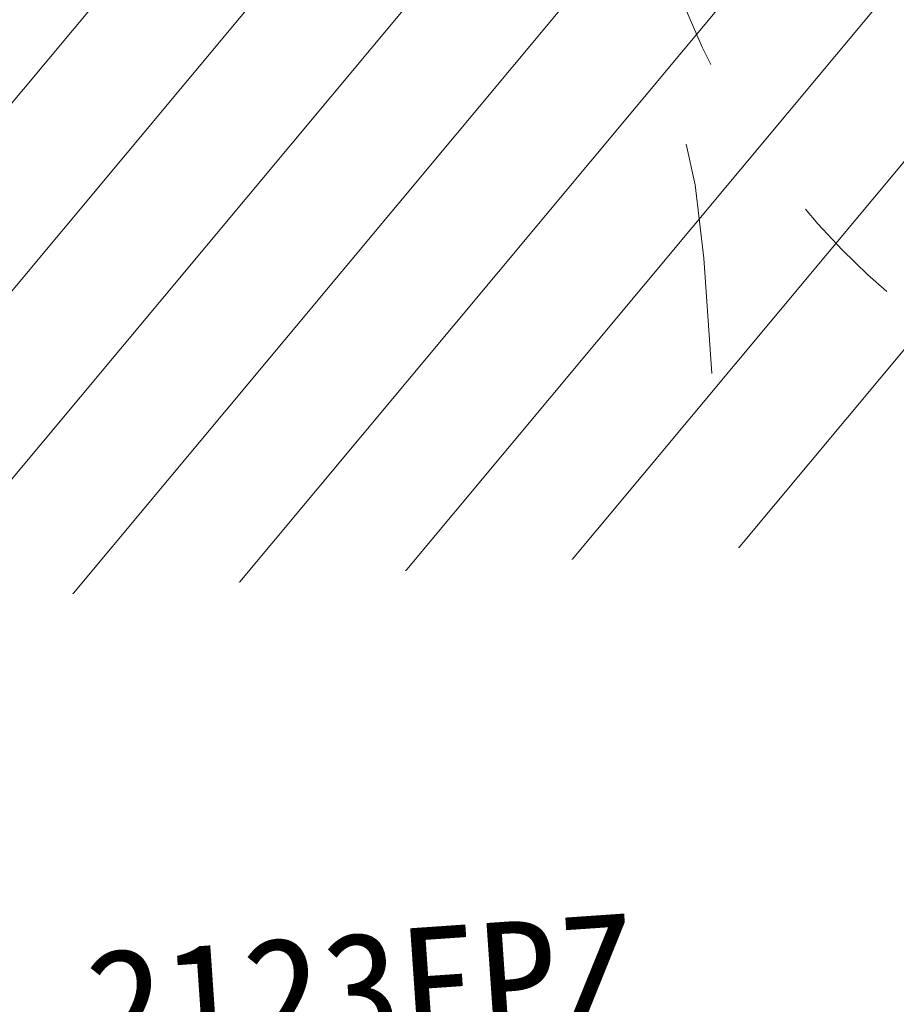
# Model space of a CAD drawing. Header units: metres. Extents: x 7493319 to 7493540, y 5986548 to 5986696.
# Tile 13 of 30: x 7493403.28 to 7493405.1, y 5986659.84 to 5986661.88. Entities that reach past the tile are written whole.
import ezdxf

# ---------------------------------------------------------------- set-up
doc = ezdxf.new("R2010")
doc.units = ezdxf.units.M
doc.header["$MEASUREMENT"] = 0
doc.linetypes.add('ACAD_ISO03W100', pattern=[30, 12, -18])
for name, color, linetype, lineweight in [('_k_kreskowanie', 250, 'CONTINUOUS', 5), ('_k_widok', 7, 'CONTINUOUS', 18), ('_k_wymiar', 7, 'CONTINUOUS', 13), ('_k_ściany', 7, 'CONTINUOUS', 35)]:
    doc.layers.add(name, color=color, linetype=linetype, lineweight=lineweight)
doc.layers.add('_k_niewidoczna', color=72, linetype='CONTINUOUS', lineweight=9, plot=False)
doc.styles.add('GENERATED_STYLE_1', font='msgothic.ttc')

# ---------------------------------------------------------------- blocks, each defined once
blk = doc.blocks.new('2123EPZ')
at = {"layer": '_k_widok', "linetype": 'ACAD_ISO03W100', "ltscale": 0.02}
blk.add_lwpolyline([(-3.064794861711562, -1.794999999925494, -0.2205930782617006), (-4.209800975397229, -1.263999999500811), (-4.25282537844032, -1.263999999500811, -0.4142135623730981), (-5.25282537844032, -0.2639999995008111), (-5.25282537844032, 0.2640000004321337, -0.414213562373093), (-4.25282537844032, 1.264000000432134), (-4.209800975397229, 1.264000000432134, -0.2205930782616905), (-3.064794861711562, 1.795000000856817), (-1.5, 1.795000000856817, -0.4142135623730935), (0, 0.2950000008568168), (0, -0.2949999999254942, -0.4142135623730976), (-1.5, -1.794999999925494)], format="xyb", close=True, dxfattribs=at)
at = {"layer": '_k_niewidoczna', "color": 1, "lineweight": 20, "insert": (-3.304798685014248, -0.4299453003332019), "char_height": 0.24, "width": 11.63444291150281, "attachment_point": 1, "line_spacing_factor": 1.55, "style": 'GENERATED_STYLE_1', "bg_fill": 2}
blk.add_mtext('\\A1;{\\f@MS Gothic|b0|i0|c238|p49;\\C256;\\P\\pxi-1,l1,t5;^I^I2123EPZ\\P\\pi-4,l4;^I}', dxfattribs=at)
blk = doc.blocks.new('42221')
at = {"layer": '_k_widok', "linetype": 'ACAD_ISO03W100', "ltscale": 0.02}
blk.add_lwpolyline([(-3.063016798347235, -1.5, -0.2389539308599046), (-4.27277959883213, -0.886833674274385), (-4.626033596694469, -0.886833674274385, -0.4142135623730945), (-6.126033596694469, 0.613166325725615), (-6.126033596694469, 1.753366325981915, -0.414213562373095), (-4.626033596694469, 3.253366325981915), (-3.063016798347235, 3.253366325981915, -0.2389539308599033), (-1.853253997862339, 2.6402000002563), (-1.5, 2.6402000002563, -0.4142135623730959), (0, 1.1402000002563), (0, 0, -0.4142135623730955), (-1.5, -1.5)], format="xyb", close=True, dxfattribs=at)
blk = doc.blocks.new('PZ')
at = {"layer": '_k_kreskowanie'}
h = blk.add_hatch(dxfattribs=at)
h.set_pattern_fill('ANSI31', color=30, scale=2)
h.set_pattern_definition([(44.99999999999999, (0, 9.999999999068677), (-0.1767766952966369, 0.1767766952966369), [])])
h.paths.add_polyline_path([(0, 0), (-10.00000000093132, -9.313225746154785e-10), (-10, -8), (0, -8.000000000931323)])
at = {"layer": '_k_wymiar', "rotation": 358.818977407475}
blk.add_blockref('2123EPZ', (-4.142876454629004, -6.100376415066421), dxfattribs=at)
at = {"layer": '_k_wymiar', "xscale": -1, "rotation": 270}
blk.add_blockref('42221', (-3.302318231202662, -0.2372885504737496), dxfattribs=at)
blk = doc.blocks.new('dz_89')
at = {"layer": '_k_widok', "rotation": 2.995343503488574}
blk.add_blockref('PZ', (62.81248085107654, 35.40524195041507), dxfattribs=at)

msp = doc.modelspace()

# ---------------------------------------------------------------- block references
at = {"layer": '_k_ściany', "rotation": 2.126854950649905}
msp.add_blockref('dz_89', (7493346.843220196, 5986629.826319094), dxfattribs=at)

doc.saveas('drawing.dxf')
